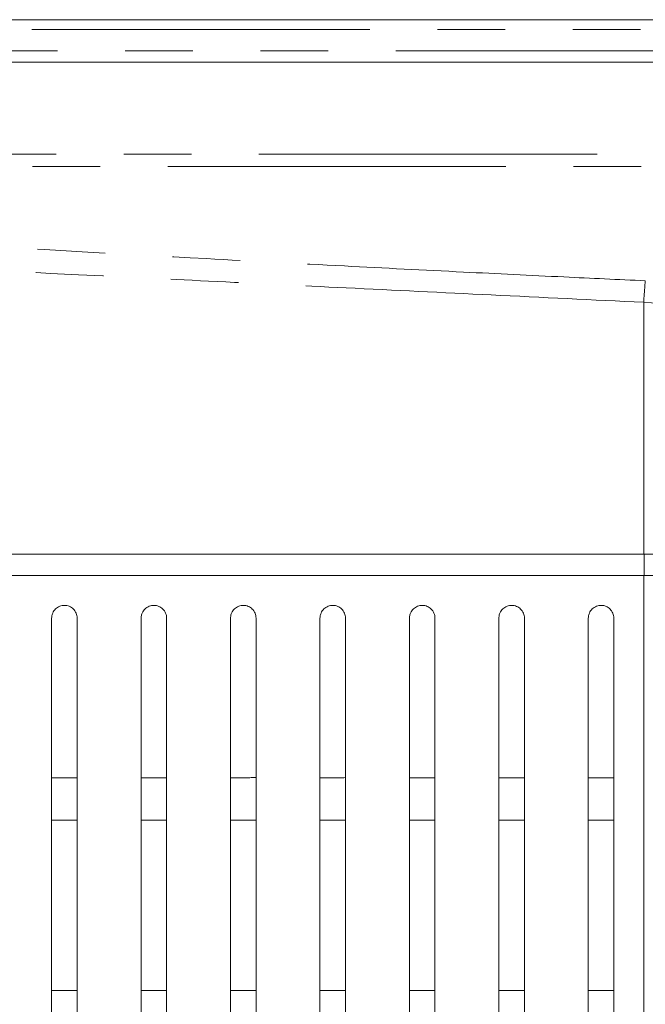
# Model space of a CAD drawing. Header units: millimetres. Extents: x 19 to 844, y 7 to 552.
# Tile 47 of 175: x 91 to 103, y 361 to 380. Entities that reach past the tile are written whole.
import ezdxf

# ---------------------------------------------------------------- set-up
doc = ezdxf.new("R2010")
doc.units = ezdxf.units.MM
doc.linetypes.add('PHANTOM', pattern=[12.7, 6.35, -1.27, 1.27, -1.27, 1.27, -1.27])

msp = doc.modelspace()

# ---------------------------------------------------------------- linework, layer by layer
at = {"color": 7, "linetype": 'Continuous', "lineweight": 15}
for p, q in [((313.406, 379.672), (59.89, 379.672)), ((60.324, 378.872), (312.972, 378.872)), ((91.528, 365.424), (92.008, 365.424)), ((92.008, 364.624), (91.528, 364.624))]:
    msp.add_line(p, q, dxfattribs=at)
at = {"color": 8, "linetype": 'PHANTOM', "lineweight": 0}
for p, q in [((313.406, 379.487), (59.89, 379.487)), ((59.89, 379.088), (313.406, 379.088)), ((304.972, 377.144), (68.325, 377.144)), ((68.309, 376.911), (304.988, 376.911))]:
    msp.add_line(p, q, dxfattribs=at)
for points, knots in [([(102.678, 374.765), (102.169, 374.788), (101.032, 374.842), (99.148, 374.934), (96.909, 375.048), (93.678, 375.22), (89.988, 375.43), (85.721, 375.691), (82.514, 375.898), (79.612, 376.092), (76.996, 376.272), (73.946, 376.49), (70.966, 376.709), (69.141, 376.848), (68.309, 376.911)], [0, 0, 0, 0, 0.04439, 0.099114, 0.164171, 0.239559, 0.38084, 0.486065, 0.611931, 0.660819, 0.739541, 0.84043, 0.927251, 1, 1, 1, 1]), ([(102.648, 374.36), (101.693, 374.406), (99.83, 374.496), (97.105, 374.629), (94.523, 374.756), (91.434, 374.908), (87.844, 375.083), (83.43, 375.288), (78.783, 375.5), (74.467, 375.698), (71.214, 375.855), (69.34, 375.949), (68.497, 375.991), (68.227, 376.005)], [0, 0, 0, 0, 0.083223, 0.162339, 0.237348, 0.308248, 0.431479, 0.550187, 0.692822, 0.836501, 0.926489, 0.97646, 1, 1, 1, 1]), ([(102.648, 374.36), (103.42, 374.323), (104.961, 374.25), (107.265, 374.145), (109.558, 374.042), (111.839, 373.944), (114.108, 373.849), (116.365, 373.757), (118.61, 373.668), (120.843, 373.583), (123.065, 373.501), (125.274, 373.422), (127.472, 373.347), (129.657, 373.274), (131.831, 373.205), (133.993, 373.139), (136.143, 373.076), (138.281, 373.015), (140.407, 372.958), (142.52, 372.903), (147.453, 372.782), (155.193, 372.62), (165.725, 372.462), (176.205, 372.369), (186.648, 372.337), (197.091, 372.369), (207.57, 372.462), (218.103, 372.62), (226.478, 372.795), (232.692, 372.951), (236.741, 373.063), (240.834, 373.184), (244.968, 373.317), (249.145, 373.461), (253.364, 373.616), (257.626, 373.783), (261.929, 373.963), (266.275, 374.154), (269.186, 374.291), (270.648, 374.36)], [0, 0, 0, 0, 0.013806, 0.02754, 0.041202, 0.054792, 0.06831, 0.081756, 0.09513, 0.108431, 0.121661, 0.134819, 0.147905, 0.160919, 0.173861, 0.18673, 0.199528, 0.212254, 0.224908, 0.237489, 0.249999, 0.312985, 0.375647, 0.437985, 0.5, 0.562008, 0.624344, 0.687008, 0.750001, 0.77385, 0.797955, 0.822315, 0.846932, 0.871804, 0.896932, 0.922315, 0.947954, 0.973849, 1, 1, 1, 1]), ([(102.648, 340.824), (102.648, 344.296), (102.648, 351.725), (102.648, 361.144), (102.648, 367.133), (102.648, 369.224)], [0.1153504, 0.1153504, 0.1153504, 0.1153504, 0.3298449, 0.5798449, 0.7144945, 0.7144945, 0.7144945, 0.7144945])]:
    msp.add_open_spline(points, degree=3, knots=knots, dxfattribs=at)
for points in [[(102.648, 374.36), (102.658, 374.509), (102.668, 374.646), (102.678, 374.765)], [(102.648, 369.624), (102.648, 371.206), (102.648, 372.784), (102.648, 374.36)], [(102.655, 369.224), (102.655, 369.357), (102.655, 369.491), (102.655, 369.624)]]:
    msp.add_open_spline(points, degree=3, dxfattribs=at)
at = {"color": 7, "linetype": 'Continuous', "lineweight": 15}
for points, knots in [([(70.88, 369.624), (73.507, 369.624), (76.136, 369.624), (81.405, 369.624), (84.047, 369.624), (89.353, 369.624), (92.009, 369.624), (97.326, 369.624), (99.987, 369.624), (102.648, 369.624)], [0, 0, 0, 0, 0.25, 0.25, 0.5, 0.5, 0.75, 0.75, 1, 1, 1, 1]), ([(270.648, 369.624), (268.743, 369.624), (264.998, 369.624), (259.479, 369.624), (254.155, 369.624), (247.054, 369.624), (238.271, 369.624), (224.28, 369.624), (207.125, 369.624), (186.648, 369.624), (166.171, 369.624), (149.017, 369.624), (135.026, 369.624), (124.468, 369.624), (113.622, 369.624), (106.393, 369.624), (102.648, 369.624)], [0, 0, 0, 0, 0.03402, 0.066877, 0.09857, 0.1291, 0.193677, 0.255413, 0.378944, 0.5, 0.621055, 0.744586, 0.806322, 0.870899, 0.933122, 1, 1, 1, 1]), ([(70.88, 369.224), (71.397, 369.224), (72.381, 369.224), (73.786, 369.224), (75.375, 369.224), (77.13, 369.224), (79.728, 369.224), (82.853, 369.224), (86.586, 369.224), (90.348, 369.224), (93.54, 369.224), (96.205, 369.224), (98.268, 369.224), (100.435, 369.224), (101.886, 369.224), (102.648, 369.224)], [0, 0, 0, 0, 0.049189, 0.09375, 0.133685, 0.200374, 0.260623, 0.380372, 0.496435, 0.613211, 0.734639, 0.796533, 0.86369, 0.928411, 1, 1, 1, 1]), ([(102.648, 340.824), (102.648, 344.296), (102.648, 351.725), (102.648, 361.144), (102.648, 367.133), (102.648, 369.224)], [0.2855055, 0.2855055, 0.2855055, 0.2855055, 0.5, 0.75, 0.8846496, 0.8846496, 0.8846496, 0.8846496]), ([(102.648, 369.224), (104.485, 369.224), (108.138, 369.224), (113.589, 369.224), (118.98, 369.224), (126.117, 369.224), (134.968, 369.224), (148.959, 369.224), (166.169, 369.224), (186.648, 369.223), (207.128, 369.224), (224.338, 369.224), (238.329, 369.224), (248.977, 369.224), (259.767, 369.224), (266.995, 369.224), (270.648, 369.224)], [0, 0, 0, 0, 0.032796, 0.065242, 0.097337, 0.129081, 0.192682, 0.255389, 0.378927, 0.5, 0.621074, 0.744611, 0.807318, 0.870919, 0.934758, 1, 1, 1, 1]), ([(102.648, 369.224), (104.554, 369.224), (108.299, 369.224), (113.818, 369.224), (119.141, 369.224), (126.24, 369.224), (135.022, 369.224), (149.014, 369.224), (166.169, 369.224), (186.648, 369.224), (207.128, 369.224), (224.283, 369.224), (238.274, 369.224), (248.831, 369.224), (259.675, 369.224), (266.903, 369.224), (270.648, 369.224)], [0, 0, 0, 0, 0.034025, 0.06688, 0.098566, 0.129082, 0.19366, 0.255389, 0.378927, 0.5, 0.621074, 0.744612, 0.806339, 0.870919, 0.933119, 1, 1, 1, 1]), ([(91.528, 368.424), (91.529, 368.435), (91.53, 368.456), (91.536, 368.488), (91.549, 368.523), (91.569, 368.561), (91.61, 368.609), (91.677, 368.653), (91.771, 368.67), (91.863, 368.651), (91.928, 368.607), (91.968, 368.56), (91.991, 368.518), (92.006, 368.472), (92.007, 368.44), (92.008, 368.424)], [0, 0, 0, 0, 0.045025, 0.089334, 0.133657, 0.197648, 0.261219, 0.382237, 0.498888, 0.615759, 0.73733, 0.801218, 0.865631, 0.932721, 1, 1, 1, 1]), ([(93.208, 368.424), (93.209, 368.435), (93.21, 368.456), (93.216, 368.488), (93.229, 368.524), (93.25, 368.561), (93.291, 368.609), (93.357, 368.653), (93.451, 368.67), (93.544, 368.651), (93.608, 368.607), (93.648, 368.56), (93.671, 368.518), (93.686, 368.472), (93.687, 368.44), (93.688, 368.424)], [0, 0, 0, 0, 0.045213, 0.089711, 0.134221, 0.1985, 0.26236, 0.383771, 0.500436, 0.616916, 0.73787, 0.801474, 0.86569, 0.932732, 1, 1, 1, 1]), ([(94.888, 368.424), (94.889, 368.435), (94.89, 368.456), (94.896, 368.488), (94.909, 368.524), (94.93, 368.561), (94.971, 368.609), (95.038, 368.653), (95.132, 368.67), (95.224, 368.65), (95.289, 368.607), (95.328, 368.56), (95.351, 368.518), (95.366, 368.472), (95.367, 368.44), (95.368, 368.424)], [0, 0, 0, 0, 0.045359, 0.090004, 0.134665, 0.199184, 0.26329, 0.385061, 0.50178, 0.61796, 0.738398, 0.801752, 0.865788, 0.932767, 1, 1, 1, 1]), ([(96.568, 368.424), (96.569, 368.435), (96.57, 368.456), (96.576, 368.488), (96.589, 368.524), (96.61, 368.561), (96.651, 368.609), (96.718, 368.653), (96.812, 368.67), (96.905, 368.65), (96.969, 368.607), (97.008, 368.56), (97.031, 368.518), (97.046, 368.472), (97.047, 368.44), (97.048, 368.424)], [0, 0, 0, 0, 0.045465, 0.090221, 0.134996, 0.19971, 0.264018, 0.386107, 0.502911, 0.618876, 0.738897, 0.802038, 0.865913, 0.932819, 1, 1, 1, 1]), ([(98.248, 368.424), (98.249, 368.435), (98.25, 368.456), (98.256, 368.488), (98.269, 368.524), (98.29, 368.562), (98.331, 368.609), (98.398, 368.653), (98.493, 368.67), (98.585, 368.65), (98.649, 368.606), (98.688, 368.559), (98.711, 368.518), (98.726, 368.472), (98.727, 368.44), (98.728, 368.424)], [0, 0, 0, 0, 0.045535, 0.090368, 0.135226, 0.20009, 0.264556, 0.38692, 0.503829, 0.619654, 0.739354, 0.802317, 0.866056, 0.932882, 1, 1, 1, 1]), ([(99.928, 368.424), (99.929, 368.435), (99.93, 368.456), (99.936, 368.489), (99.949, 368.524), (99.97, 368.562), (100.011, 368.61), (100.078, 368.653), (100.173, 368.67), (100.265, 368.65), (100.329, 368.606), (100.368, 368.559), (100.391, 368.518), (100.406, 368.472), (100.407, 368.44), (100.408, 368.424)], [0, 0, 0, 0, 0.045574, 0.090453, 0.135366, 0.200337, 0.264922, 0.387512, 0.504538, 0.62029, 0.739757, 0.80258, 0.866206, 0.932952, 1, 1, 1, 1]), ([(101.608, 368.425), (101.609, 368.436), (101.61, 368.457), (101.616, 368.489), (101.629, 368.524), (101.65, 368.562), (101.691, 368.609), (101.758, 368.653), (101.853, 368.67), (101.945, 368.65), (102.009, 368.606), (102.048, 368.559), (102.071, 368.517), (102.086, 368.472), (102.087, 368.439), (102.088, 368.423)], [0, 0, 0, 0, 0.045375, 0.089999, 0.134609, 0.199333, 0.263944, 0.386883, 0.504073, 0.619867, 0.739157, 0.801957, 0.865743, 0.932763, 1, 1, 1, 1]), ([(91.528, 368.424), (91.528, 368.103), (91.528, 367.464), (91.528, 366.508), (91.528, 365.561), (91.528, 364.622), (91.528, 363.691), (91.528, 362.768), (91.528, 361.037), (91.528, 358.539), (91.528, 355.038), (91.528, 351.402), (91.528, 348.425), (91.528, 346.355), (91.528, 345.15), (91.528, 343.961), (91.528, 342.788), (91.528, 342.01), (91.528, 341.624)], [0, 0, 0, 0, 0.036839, 0.073313, 0.109422, 0.145168, 0.180549, 0.215568, 0.250225, 0.377163, 0.498282, 0.64405, 0.783065, 0.827851, 0.871933, 0.915315, 0.958002, 1, 1, 1, 1]), ([(92.008, 341.624), (92.008, 341.836), (92.008, 342.264), (92.008, 342.906), (92.008, 343.554), (92.008, 344.208), (92.008, 344.866), (92.008, 345.529), (92.008, 346.198), (92.008, 346.872), (92.008, 347.551), (92.008, 348.236), (92.008, 348.925), (92.008, 350.338), (92.008, 352.491), (92.008, 355.48), (92.008, 358.636), (92.008, 361.347), (92.008, 363.527), (92.008, 365.14), (92.008, 366.775), (92.008, 367.871), (92.008, 368.424)], [0, 0, 0, 0, 0.023115, 0.046454, 0.070017, 0.093807, 0.117822, 0.142066, 0.166537, 0.191238, 0.216168, 0.241329, 0.26672, 0.292344, 0.397624, 0.505953, 0.62637, 0.752682, 0.812944, 0.874249, 0.9366, 1, 1, 1, 1]), ([(93.208, 368.424), (93.208, 368.103), (93.208, 367.464), (93.208, 366.508), (93.208, 365.559), (93.208, 364.618), (93.208, 363.685), (93.208, 362.76), (93.208, 361.027), (93.208, 358.527), (93.208, 355.025), (93.208, 351.389), (93.208, 348.414), (93.208, 346.346), (93.208, 345.144), (93.208, 343.957), (93.208, 342.786), (93.208, 342.009), (93.208, 341.624)], [0, 0, 0, 0, 0.036875, 0.073402, 0.10958, 0.145409, 0.180892, 0.216028, 0.250817, 0.377809, 0.499119, 0.644729, 0.783663, 0.828318, 0.872274, 0.915537, 0.95811, 1, 1, 1, 1]), ([(93.688, 341.624), (93.688, 341.827), (93.688, 342.234), (93.688, 342.846), (93.688, 343.462), (93.688, 344.083), (93.688, 344.707), (93.688, 345.336), (93.688, 345.969), (93.688, 346.607), (93.688, 347.708), (93.688, 349.291), (93.688, 351.32), (93.688, 353.348), (93.688, 355.758), (93.688, 358.621), (93.688, 361.336), (93.688, 363.519), (93.688, 365.135), (93.688, 366.774), (93.688, 367.871), (93.688, 368.424)], [0, 0, 0, 0, 0.022021, 0.044227, 0.066619, 0.089197, 0.111963, 0.134916, 0.158059, 0.18139, 0.204912, 0.279182, 0.356069, 0.429878, 0.505063, 0.625668, 0.75205, 0.812529, 0.874011, 0.936501, 1, 1, 1, 1]), ([(94.888, 368.424), (94.888, 368.103), (94.888, 367.463), (94.888, 366.506), (94.888, 365.556), (94.888, 364.614), (94.888, 363.679), (94.888, 362.751), (94.888, 361.017), (94.888, 358.515), (94.888, 355.012), (94.888, 351.376), (94.888, 348.403), (94.888, 346.337), (94.888, 345.137), (94.888, 343.953), (94.888, 342.784), (94.888, 342.009), (94.888, 341.624)], [0, 0, 0, 0, 0.036927, 0.073512, 0.109755, 0.145657, 0.181219, 0.216441, 0.251324, 0.378391, 0.499844, 0.64534, 0.784186, 0.828729, 0.872577, 0.915735, 0.958208, 1, 1, 1, 1]), ([(95.368, 341.624), (95.368, 341.826), (95.368, 342.232), (95.368, 342.843), (95.368, 343.458), (95.368, 344.078), (95.368, 344.701), (95.368, 345.329), (95.368, 345.96), (95.368, 346.596), (95.368, 347.696), (95.368, 349.277), (95.368, 351.304), (95.368, 353.331), (95.368, 355.742), (95.368, 358.608), (95.368, 361.326), (95.368, 363.511), (95.368, 365.131), (95.368, 366.772), (95.368, 367.87), (95.368, 368.424)], [0, 0, 0, 0, 0.021965, 0.044115, 0.06645, 0.08897, 0.111677, 0.134571, 0.157653, 0.180924, 0.204383, 0.278561, 0.355334, 0.429122, 0.504291, 0.625037, 0.751509, 0.812144, 0.873769, 0.936387, 1, 1, 1, 1]), ([(96.568, 368.424), (96.568, 368.102), (96.568, 367.462), (96.568, 366.503), (96.568, 365.552), (96.568, 364.609), (96.568, 363.672), (96.568, 362.743), (96.568, 361.008), (96.568, 358.503), (96.568, 354.999), (96.568, 351.364), (96.568, 348.393), (96.568, 346.328), (96.568, 345.131), (96.568, 343.949), (96.568, 342.782), (96.568, 342.008), (96.568, 341.624)], [0, 0, 0, 0, 0.036988, 0.073635, 0.10994, 0.145905, 0.18153, 0.216816, 0.251763, 0.378922, 0.500483, 0.645896, 0.784653, 0.829098, 0.872851, 0.915915, 0.958297, 1, 1, 1, 1]), ([(97.048, 341.624), (97.048, 341.826), (97.048, 342.231), (97.048, 342.841), (97.048, 343.455), (97.048, 344.073), (97.048, 344.695), (97.048, 345.321), (97.048, 345.952), (97.048, 346.586), (97.048, 347.684), (97.048, 349.263), (97.048, 351.289), (97.048, 353.315), (97.048, 355.727), (97.048, 358.594), (97.048, 361.315), (97.048, 363.503), (97.048, 365.125), (97.048, 366.769), (97.048, 367.869), (97.048, 368.424)], [0, 0, 0, 0, 0.021915, 0.044014, 0.066297, 0.088765, 0.11142, 0.134261, 0.157289, 0.180506, 0.203911, 0.278006, 0.354681, 0.428447, 0.503611, 0.624464, 0.751039, 0.811787, 0.873527, 0.936264, 1, 1, 1, 1]), ([(98.248, 368.424), (98.248, 368.102), (98.248, 367.46), (98.248, 366.5), (98.248, 365.548), (98.248, 364.603), (98.248, 363.665), (98.248, 362.735), (98.248, 360.998), (98.248, 358.491), (98.248, 354.986), (98.248, 351.351), (98.248, 348.382), (98.248, 346.32), (98.248, 345.125), (98.248, 343.945), (98.248, 342.78), (98.248, 342.007), (98.248, 341.624)], [0, 0, 0, 0, 0.037056, 0.073766, 0.110131, 0.146151, 0.181828, 0.217162, 0.252152, 0.379414, 0.501056, 0.646412, 0.785078, 0.829435, 0.873101, 0.916081, 0.958379, 1, 1, 1, 1]), ([(98.728, 341.624), (98.728, 341.825), (98.728, 342.23), (98.728, 342.838), (98.728, 343.451), (98.728, 344.068), (98.728, 344.689), (98.728, 345.314), (98.728, 345.943), (98.728, 346.576), (98.728, 347.673), (98.728, 349.25), (98.728, 351.275), (98.728, 353.3), (98.728, 355.712), (98.728, 358.581), (98.728, 361.304), (98.728, 363.495), (98.728, 365.119), (98.728, 366.766), (98.728, 367.868), (98.728, 368.424)], [0, 0, 0, 0, 0.021869, 0.04392, 0.066156, 0.088577, 0.111184, 0.133977, 0.156957, 0.180125, 0.203481, 0.277501, 0.35409, 0.427834, 0.503, 0.623936, 0.750623, 0.811452, 0.873289, 0.936137, 1, 1, 1, 1]), ([(99.928, 368.424), (99.928, 368.101), (99.928, 367.458), (99.928, 366.497), (99.928, 365.543), (99.928, 364.596), (99.928, 363.657), (99.928, 362.726), (99.928, 360.987), (99.928, 358.479), (99.928, 354.973), (99.928, 351.338), (99.928, 348.371), (99.928, 346.311), (99.928, 345.118), (99.928, 343.94), (99.928, 342.778), (99.928, 342.006), (99.928, 341.624)], [0, 0, 0, 0, 0.037126, 0.0739, 0.110322, 0.146393, 0.182113, 0.217484, 0.252505, 0.379876, 0.501583, 0.646897, 0.785474, 0.829749, 0.873335, 0.916235, 0.958455, 1, 1, 1, 1]), ([(100.408, 341.624), (100.408, 341.835), (100.408, 342.258), (100.408, 342.896), (100.408, 343.538), (100.408, 344.186), (100.408, 344.838), (100.408, 345.496), (100.408, 346.159), (100.408, 346.826), (100.408, 347.499), (100.408, 348.176), (100.408, 348.859), (100.408, 350.265), (100.408, 352.414), (100.408, 355.404), (100.408, 358.568), (100.408, 361.293), (100.408, 363.486), (100.408, 365.113), (100.408, 366.763), (100.408, 367.867), (100.408, 368.424)], [0, 0, 0, 0, 0.022886, 0.045991, 0.069316, 0.092862, 0.11663, 0.14062, 0.164833, 0.18927, 0.213932, 0.23882, 0.263934, 0.289275, 0.394282, 0.502435, 0.62344, 0.750243, 0.811135, 0.873056, 0.93601, 1, 1, 1, 1]), ([(101.608, 368.425), (101.608, 368.101), (101.608, 367.457), (101.608, 366.493), (101.608, 365.538), (101.608, 364.59), (101.608, 363.65), (101.608, 362.717), (101.608, 361.531), (101.608, 360.098), (101.608, 358.426), (101.608, 356.786), (101.608, 355.264), (101.608, 353.855), (101.608, 352.556), (101.608, 351.273), (101.608, 350.008), (101.608, 348.76), (101.608, 347.529), (101.608, 346.315), (101.608, 345.118), (101.608, 343.939), (101.608, 342.777), (101.608, 342.006), (101.608, 341.624)], [0, 0, 0, 0, 0.0372038, 0.0740466, 0.110529, 0.1466517, 0.1824151, 0.21782, 0.252867, 0.3173212, 0.3803421, 0.4419342, 0.5021027, 0.5512284, 0.5995702, 0.6471318, 0.6939166, 0.7399283, 0.7851709, 0.8296485, 0.8733655, 0.9163265, 0.9585363, 1, 1, 1, 1]), ([(102.088, 341.624), (102.088, 341.835), (102.088, 342.26), (102.088, 342.899), (102.088, 343.543), (102.088, 344.192), (102.088, 344.846), (102.088, 345.505), (102.088, 346.169), (102.088, 346.838), (102.088, 347.512), (102.088, 348.192), (102.088, 348.876), (102.088, 350.284), (102.088, 352.435), (102.088, 355.426), (102.088, 358.589), (102.088, 361.311), (102.088, 363.5), (102.088, 365.122), (102.088, 366.766), (102.088, 367.868), (102.088, 368.423)], [0, 0, 0, 0, 0.022945, 0.04611, 0.069495, 0.093101, 0.116929, 0.14098, 0.165254, 0.189753, 0.214477, 0.239427, 0.264604, 0.290008, 0.395108, 0.503396, 0.624293, 0.75103, 0.811702, 0.87342, 0.936184, 1, 1, 1, 1]), ([(93.208, 365.424), (93.223, 365.424), (93.262, 365.424), (93.32, 365.424), (93.386, 365.424), (93.447, 365.424), (93.509, 365.424), (93.575, 365.424), (93.634, 365.424), (93.674, 365.424), (93.688, 365.424)], [0, 0, 0, 0, 0.088707, 0.24832, 0.360945, 0.497807, 0.634289, 0.748386, 0.909628, 1, 1, 1, 1]), ([(95.368, 365.426), (95.328, 365.426), (95.248, 365.426), (95.127, 365.424), (95.008, 365.422), (94.928, 365.422), (94.889, 365.422)], [0, 0, 0, 0, 0.251128, 0.501885, 0.753331, 1, 1, 1, 1]), ([(97.048, 365.426), (97.008, 365.425), (96.928, 365.425), (96.807, 365.424), (96.688, 365.422), (96.608, 365.422), (96.569, 365.422)], [0, 0, 0, 0, 0.251243, 0.501575, 0.753591, 1, 1, 1, 1]), ([(98.728, 365.425), (98.688, 365.425), (98.608, 365.425), (98.487, 365.424), (98.368, 365.423), (98.288, 365.423), (98.248, 365.422)], [0, 0, 0, 0, 0.251402, 0.501291, 0.753857, 1, 1, 1, 1]), ([(101.608, 365.424), (101.651, 365.424), (101.731, 365.424), (101.847, 365.424), (101.964, 365.424), (102.044, 365.424), (102.088, 365.424)], [0, 0, 0, 0, 0.270125, 0.499547, 0.722089, 1, 1, 1, 1]), ([(93.688, 364.624), (93.647, 364.624), (93.566, 364.624), (93.445, 364.624), (93.327, 364.624), (93.248, 364.624), (93.208, 364.624)], [0, 0, 0, 0, 0.260888, 0.504432, 0.753414, 1, 1, 1, 1]), ([(95.368, 364.624), (95.326, 364.624), (95.245, 364.624), (95.127, 364.624), (95.01, 364.624), (94.931, 364.624), (94.888, 364.624)], [0, 0, 0, 0, 0.2664951, 0.5037268, 0.736192, 1, 1, 1, 1]), ([(97.048, 364.624), (97.028, 364.624), (96.988, 364.624), (96.932, 364.624), (96.872, 364.624), (96.81, 364.624), (96.745, 364.624), (96.686, 364.624), (96.628, 364.624), (96.588, 364.624), (96.568, 364.624)], [0, 0, 0, 0, 0.125819, 0.251638, 0.350347, 0.501956, 0.640145, 0.751282, 0.875641, 1, 1, 1, 1]), ([(98.728, 364.624), (98.688, 364.624), (98.608, 364.624), (98.488, 364.624), (98.368, 364.624), (98.288, 364.624), (98.248, 364.624)], [0, 0, 0, 0, 0.251232, 0.501579, 0.751137, 1, 1, 1, 1]), ([(100.408, 364.624), (100.364, 364.624), (100.284, 364.624), (100.167, 364.624), (100.051, 364.624), (99.972, 364.624), (99.928, 364.624)], [0, 0, 0, 0, 0.278248, 0.501234, 0.729944, 1, 1, 1, 1]), ([(102.088, 364.624), (102.044, 364.624), (101.964, 364.624), (101.847, 364.624), (101.731, 364.624), (101.652, 364.624), (101.608, 364.624)], [0, 0, 0, 0, 0.2785834, 0.5009349, 0.7302685, 1, 1, 1, 1]), ([(91.528, 361.424), (91.608, 361.424), (91.768, 361.424), (91.928, 361.424), (92.008, 361.424)], [0, 0, 0, 0, 0.499022, 1, 1, 1, 1]), ([(93.208, 361.424), (93.218, 361.424), (93.241, 361.424), (93.287, 361.424), (93.345, 361.424), (93.402, 361.424), (93.448, 361.424), (93.487, 361.424), (93.532, 361.424), (93.584, 361.424), (93.628, 361.424), (93.662, 361.424), (93.68, 361.424), (93.688, 361.424)], [0, 0, 0, 0, 0.061351, 0.14346, 0.286104, 0.428136, 0.49935, 0.570565, 0.668814, 0.784253, 0.891877, 0.945809, 1, 1, 1, 1]), ([(94.888, 361.424), (94.903, 361.424), (94.943, 361.424), (95, 361.424), (95.066, 361.424), (95.127, 361.424), (95.189, 361.424), (95.255, 361.424), (95.314, 361.424), (95.354, 361.424), (95.368, 361.424)], [0, 0, 0, 0, 0.090453, 0.248417, 0.361021, 0.497909, 0.634401, 0.748442, 0.9119, 1, 1, 1, 1]), ([(96.568, 361.424), (96.608, 361.424), (96.688, 361.424), (96.808, 361.424), (96.902, 361.424), (96.982, 361.424), (97.022, 361.424), (97.048, 361.424)], [0, 0, 0, 0, 0.2488249, 0.4982857, 0.7486029, 0.8363636, 1, 1, 1, 1]), ([(98.248, 361.424), (98.288, 361.424), (98.368, 361.424), (98.488, 361.424), (98.608, 361.424), (98.688, 361.424), (98.728, 361.424)], [0, 0, 0, 0, 0.249037, 0.498643, 0.748926, 1, 1, 1, 1]), ([(99.928, 361.424), (99.971, 361.424), (100.051, 361.424), (100.167, 361.424), (100.283, 361.424), (100.364, 361.424), (100.408, 361.424)], [0, 0, 0, 0, 0.269439, 0.498968, 0.720361, 1, 1, 1, 1]), ([(101.608, 361.424), (101.651, 361.424), (101.731, 361.424), (101.846, 361.424), (101.963, 361.424), (102.043, 361.424), (102.088, 361.424)], [0, 0, 0, 0, 0.268167, 0.499265, 0.718839, 1, 1, 1, 1])]:
    msp.add_open_spline(points, degree=3, knots=knots, dxfattribs=at)
msp.add_open_spline([(100.408, 365.425), (100.248, 365.424), (100.088, 365.423), (99.928, 365.423)], degree=3, dxfattribs=at)

doc.saveas('drawing.dxf')
